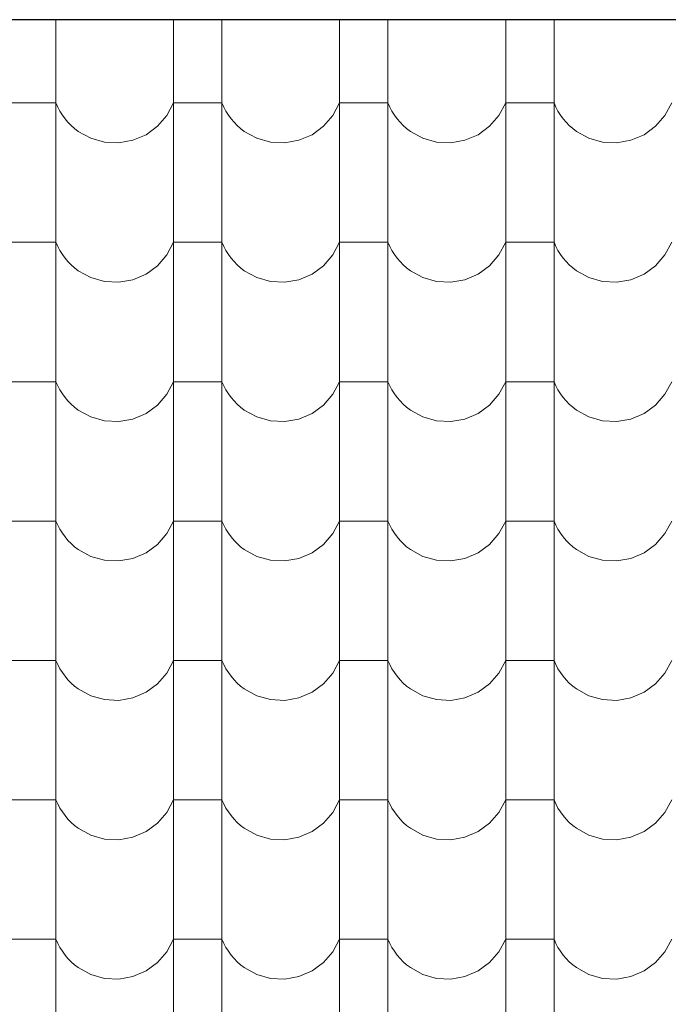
# Model space of a CAD drawing. Header units: millimetres. Extents: x -61343 to 9939, y -6894 to 7453.
# Tile 223 of 255: x 2783 to 2912, y -3377 to -3181. Entities that reach past the tile are written whole.
import ezdxf

# ---------------------------------------------------------------- set-up
doc = ezdxf.new("R2010")
doc.units = ezdxf.units.MM
doc.header["$MEASUREMENT"] = 0
doc.layers.add('810-G Ogólne', color=7, linetype='Continuous')
doc.layers.add('990-D Import IFC', color=7, linetype='Continuous')

# ---------------------------------------------------------------- blocks, each defined once
blk = doc.blocks.new('*X1822', base_point=(515069.4, 47309.9))
at = {"layer": '990-D Import IFC', "color": 251, "linetype": 'Continuous', "lineweight": 13, "true_color": 0x6a6a6a}
for p, q in [((537887.5, -15788.8), (537887.5, -15846.1)), ((538121.4, -15788.8), (538121.4, -15846.1)), ((538217.5, -15788.8), (538217.5, -15846.1)), ((538451.4, -15788.8), (538451.4, -15846.1)), ((538547.5, -15788.8), (538547.5, -15846.1)), ((538781.4, -15788.8), (538781.4, -15846.1)), ((538877.5, -15788.8), (538877.5, -15846.1)), ((537887.5, -15846.1), (537887.5, -16123.1)), ((538121.4, -15846.1), (538121.4, -16123.1)), ((538217.5, -15846.1), (538217.5, -16123.1)), ((538451.4, -15846.1), (538451.4, -16123.1)), ((538547.5, -15846.1), (538547.5, -16123.1)), ((538781.4, -15846.1), (538781.4, -16123.1)), ((538877.5, -15846.1), (538877.5, -16123.1)), ((537839.4, -15954.2), (537791.4, -15954.2)), ((537887.5, -15954.2), (537839.4, -15954.2)), ((537887.5, -15954.2), (537891.1, -15962.5)), ((537891.1, -15962.5), (537895.4, -15970.6)), ((538108.1, -15979.2), (538121.4, -15954.2)), ((538169.4, -15954.2), (538121.4, -15954.2)), ((538217.5, -15954.2), (538169.4, -15954.2)), ((538217.5, -15954.2), (538221.1, -15962.5)), ((538221.1, -15962.5), (538225.4, -15970.6)), ((538438.1, -15979.2), (538451.4, -15954.2)), ((538499.4, -15954.2), (538451.4, -15954.2)), ((538547.5, -15954.2), (538499.4, -15954.2)), ((538547.5, -15954.2), (538551.1, -15962.5)), ((538551.1, -15962.5), (538555.4, -15970.6)), ((538768.1, -15979.2), (538781.4, -15954.2)), ((538829.4, -15954.2), (538781.4, -15954.2)), ((538877.5, -15954.2), (538829.4, -15954.2)), ((538877.5, -15954.2), (538881.1, -15962.5)), ((538881.1, -15962.5), (538885.4, -15970.6)), ((539098.1, -15979.2), (539111.4, -15954.2)), ((537895.4, -15970.6), (537900.2, -15978.3)), ((537900.2, -15978.3), (537905.5, -15985.7)), ((537905.5, -15985.7), (537911.4, -15992.6)), ((538089.4, -16000.7), (538108.1, -15979.2)), ((538225.4, -15970.6), (538230.2, -15978.3)), ((538230.2, -15978.3), (538235.5, -15985.7)), ((538235.5, -15985.7), (538241.4, -15992.6)), ((538419.4, -16000.7), (538438.1, -15979.2)), ((538555.4, -15970.6), (538560.2, -15978.3)), ((538560.2, -15978.3), (538565.5, -15985.7)), ((538565.5, -15985.7), (538571.4, -15992.6)), ((538749.4, -16000.7), (538768.1, -15979.2)), ((538885.4, -15970.6), (538890.2, -15978.3)), ((538890.2, -15978.3), (538895.5, -15985.7)), ((538895.5, -15985.7), (538901.4, -15992.6)), ((539079.4, -16000.7), (539098.1, -15979.2)), ((537911.4, -15992.6), (537917.8, -15999.1)), ((537917.8, -15999.1), (537924.6, -16005.2)), ((537924.6, -16005.2), (537931.9, -16010.7)), ((538066.5, -16017.4), (538089.4, -16000.7)), ((538241.4, -15992.6), (538247.8, -15999.1)), ((538247.8, -15999.1), (538254.6, -16005.2)), ((538254.6, -16005.2), (538261.9, -16010.7)), ((538396.5, -16017.4), (538419.4, -16000.7)), ((538571.4, -15992.6), (538577.8, -15999.1)), ((538577.8, -15999.1), (538584.6, -16005.2)), ((538584.6, -16005.2), (538591.9, -16010.7)), ((538726.5, -16017.4), (538749.4, -16000.7)), ((538901.4, -15992.6), (538907.8, -15999.1)), ((538907.8, -15999.1), (538914.6, -16005.2)), ((538914.6, -16005.2), (538921.9, -16010.7)), ((539056.5, -16017.4), (539079.4, -16000.7)), ((537931.9, -16010.7), (537956.7, -16024.4)), ((537956.7, -16024.4), (537984.1, -16032.1)), ((538040.4, -16028.5), (538066.5, -16017.4)), ((538261.9, -16010.7), (538286.7, -16024.4)), ((538286.7, -16024.4), (538314.1, -16032.1)), ((538370.4, -16028.5), (538396.5, -16017.4)), ((538591.9, -16010.7), (538616.7, -16024.4)), ((538616.7, -16024.4), (538644.1, -16032.1)), ((538700.4, -16028.5), (538726.5, -16017.4)), ((538921.9, -16010.7), (538946.7, -16024.4)), ((538946.7, -16024.4), (538974.1, -16032.1)), ((539030.4, -16028.5), (539056.5, -16017.4)), ((537984.1, -16032.1), (538012.4, -16033.5)), ((538012.4, -16033.5), (538040.4, -16028.5)), ((538314.1, -16032.1), (538342.4, -16033.5)), ((538342.4, -16033.5), (538370.4, -16028.5)), ((538644.1, -16032.1), (538672.4, -16033.5)), ((538672.4, -16033.5), (538700.4, -16028.5)), ((538974.1, -16032.1), (539002.4, -16033.5)), ((539002.4, -16033.5), (539030.4, -16028.5)), ((537887.5, -16123.1), (537887.5, -16400.1)), ((538121.4, -16123.1), (538121.4, -16400.1)), ((538217.5, -16123.1), (538217.5, -16400.1)), ((538451.4, -16123.1), (538451.4, -16400.1)), ((538547.5, -16123.1), (538547.5, -16400.1)), ((538781.4, -16123.1), (538781.4, -16400.1)), ((538877.5, -16123.1), (538877.5, -16400.1)), ((537839.4, -16231.2), (537791.4, -16231.2)), ((537887.5, -16231.2), (537839.4, -16231.2)), ((537887.5, -16231.2), (537891.1, -16239.5)), ((537891.1, -16239.5), (537895.4, -16247.6)), ((538108.1, -16256.2), (538121.4, -16231.2)), ((538169.4, -16231.2), (538121.4, -16231.2)), ((538217.5, -16231.2), (538169.4, -16231.2)), ((538217.5, -16231.2), (538221.1, -16239.5)), ((538221.1, -16239.5), (538225.4, -16247.6)), ((538438.1, -16256.2), (538451.4, -16231.2)), ((538499.4, -16231.2), (538451.4, -16231.2)), ((538547.5, -16231.2), (538499.4, -16231.2)), ((538547.5, -16231.2), (538551.1, -16239.5)), ((538551.1, -16239.5), (538555.4, -16247.6)), ((538768.1, -16256.2), (538781.4, -16231.2)), ((538829.4, -16231.2), (538781.4, -16231.2)), ((538877.5, -16231.2), (538829.4, -16231.2)), ((538877.5, -16231.2), (538881.1, -16239.5)), ((538881.1, -16239.5), (538885.4, -16247.6)), ((539098.1, -16256.2), (539111.4, -16231.2)), ((537895.4, -16247.6), (537900.2, -16255.3)), ((537900.2, -16255.3), (537905.5, -16262.7)), ((538089.4, -16277.7), (538108.1, -16256.2)), ((538225.4, -16247.6), (538230.2, -16255.3)), ((538230.2, -16255.3), (538235.5, -16262.7)), ((538419.4, -16277.7), (538438.1, -16256.2)), ((538555.4, -16247.6), (538560.2, -16255.3)), ((538560.2, -16255.3), (538565.5, -16262.7)), ((538749.4, -16277.7), (538768.1, -16256.2)), ((538885.4, -16247.6), (538890.2, -16255.3)), ((538890.2, -16255.3), (538895.5, -16262.7)), ((539079.4, -16277.7), (539098.1, -16256.2)), ((537905.5, -16262.7), (537911.4, -16269.6)), ((537911.4, -16269.6), (537917.8, -16276.1)), ((537917.8, -16276.1), (537924.6, -16282.2)), ((538066.5, -16294.4), (538089.4, -16277.7)), ((538235.5, -16262.7), (538241.4, -16269.6)), ((538241.4, -16269.6), (538247.8, -16276.1)), ((538247.8, -16276.1), (538254.6, -16282.2)), ((538396.5, -16294.4), (538419.4, -16277.7)), ((538565.5, -16262.7), (538571.4, -16269.6)), ((538571.4, -16269.6), (538577.8, -16276.1)), ((538577.8, -16276.1), (538584.6, -16282.2)), ((538726.5, -16294.4), (538749.4, -16277.7)), ((538895.5, -16262.7), (538901.4, -16269.6)), ((538901.4, -16269.6), (538907.8, -16276.1)), ((538907.8, -16276.1), (538914.6, -16282.2)), ((539056.5, -16294.4), (539079.4, -16277.7)), ((537924.6, -16282.2), (537931.9, -16287.7)), ((537931.9, -16287.7), (537956.7, -16301.4)), ((538040.4, -16305.5), (538066.5, -16294.4)), ((538254.6, -16282.2), (538261.9, -16287.7)), ((538261.9, -16287.7), (538286.7, -16301.4)), ((538370.4, -16305.5), (538396.5, -16294.4)), ((538584.6, -16282.2), (538591.9, -16287.7)), ((538591.9, -16287.7), (538616.7, -16301.4)), ((538700.4, -16305.5), (538726.5, -16294.4)), ((538914.6, -16282.2), (538921.9, -16287.7)), ((538921.9, -16287.7), (538946.7, -16301.4)), ((539030.4, -16305.5), (539056.5, -16294.4)), ((537956.7, -16301.4), (537984.1, -16309.1)), ((537984.1, -16309.1), (538012.4, -16310.5)), ((538012.4, -16310.5), (538040.4, -16305.5)), ((538286.7, -16301.4), (538314.1, -16309.1)), ((538314.1, -16309.1), (538342.4, -16310.5)), ((538342.4, -16310.5), (538370.4, -16305.5)), ((538616.7, -16301.4), (538644.1, -16309.1)), ((538644.1, -16309.1), (538672.4, -16310.5)), ((538672.4, -16310.5), (538700.4, -16305.5)), ((538946.7, -16301.4), (538974.1, -16309.1)), ((538974.1, -16309.1), (539002.4, -16310.5)), ((539002.4, -16310.5), (539030.4, -16305.5)), ((537887.5, -16400.1), (537887.5, -16677.1)), ((538121.4, -16400.1), (538121.4, -16677.1)), ((538217.5, -16400.1), (538217.5, -16677.1)), ((538451.4, -16400.1), (538451.4, -16677.1)), ((538547.5, -16400.1), (538547.5, -16677.1)), ((538781.4, -16400.1), (538781.4, -16677.1)), ((538877.5, -16400.1), (538877.5, -16677.1)), ((537839.4, -16508.2), (537791.4, -16508.2)), ((537887.5, -16508.2), (537839.4, -16508.2)), ((537887.5, -16508.2), (537891.1, -16516.5)), ((538108.1, -16533.2), (538121.4, -16508.2)), ((538169.4, -16508.2), (538121.4, -16508.2)), ((538217.5, -16508.2), (538169.4, -16508.2)), ((538217.5, -16508.2), (538221.1, -16516.5)), ((538438.1, -16533.2), (538451.4, -16508.2)), ((538499.4, -16508.2), (538451.4, -16508.2)), ((538547.5, -16508.2), (538499.4, -16508.2)), ((538547.5, -16508.2), (538551.1, -16516.5)), ((538768.1, -16533.2), (538781.4, -16508.2)), ((538829.4, -16508.2), (538781.4, -16508.2)), ((538877.5, -16508.2), (538829.4, -16508.2)), ((538877.5, -16508.2), (538881.1, -16516.5)), ((539098.1, -16533.2), (539111.4, -16508.2)), ((537891.1, -16516.5), (537895.4, -16524.6)), ((537895.4, -16524.6), (537900.2, -16532.3)), ((537900.2, -16532.3), (537905.5, -16539.7)), ((538089.4, -16554.7), (538108.1, -16533.2)), ((538221.1, -16516.5), (538225.4, -16524.6)), ((538225.4, -16524.6), (538230.2, -16532.3)), ((538230.2, -16532.3), (538235.5, -16539.7)), ((538419.4, -16554.7), (538438.1, -16533.2)), ((538551.1, -16516.5), (538555.4, -16524.6)), ((538555.4, -16524.6), (538560.2, -16532.3)), ((538560.2, -16532.3), (538565.5, -16539.7)), ((538749.4, -16554.7), (538768.1, -16533.2)), ((538881.1, -16516.5), (538885.4, -16524.6)), ((538885.4, -16524.6), (538890.2, -16532.3)), ((538890.2, -16532.3), (538895.5, -16539.7)), ((539079.4, -16554.7), (539098.1, -16533.2)), ((537905.5, -16539.7), (537911.4, -16546.6)), ((537911.4, -16546.6), (537917.8, -16553.1)), ((537917.8, -16553.1), (537924.6, -16559.2)), ((538235.5, -16539.7), (538241.4, -16546.6)), ((538241.4, -16546.6), (538247.8, -16553.1)), ((538247.8, -16553.1), (538254.6, -16559.2)), ((538565.5, -16539.7), (538571.4, -16546.6)), ((538571.4, -16546.6), (538577.8, -16553.1)), ((538577.8, -16553.1), (538584.6, -16559.2)), ((538895.5, -16539.7), (538901.4, -16546.6)), ((538901.4, -16546.6), (538907.8, -16553.1)), ((538907.8, -16553.1), (538914.6, -16559.2)), ((537924.6, -16559.2), (537931.9, -16564.7)), ((537931.9, -16564.7), (537956.7, -16578.4)), ((538040.4, -16582.5), (538066.5, -16571.4)), ((538066.5, -16571.4), (538089.4, -16554.7)), ((538254.6, -16559.2), (538261.9, -16564.7)), ((538261.9, -16564.7), (538286.7, -16578.4)), ((538370.4, -16582.5), (538396.5, -16571.4)), ((538396.5, -16571.4), (538419.4, -16554.7)), ((538584.6, -16559.2), (538591.9, -16564.7)), ((538591.9, -16564.7), (538616.7, -16578.4)), ((538700.4, -16582.5), (538726.5, -16571.4)), ((538726.5, -16571.4), (538749.4, -16554.7)), ((538914.6, -16559.2), (538921.9, -16564.7)), ((538921.9, -16564.7), (538946.7, -16578.4)), ((539030.4, -16582.5), (539056.5, -16571.4)), ((539056.5, -16571.4), (539079.4, -16554.7)), ((537956.7, -16578.4), (537984.1, -16586.1)), ((537984.1, -16586.1), (538012.4, -16587.5)), ((538012.4, -16587.5), (538040.4, -16582.5)), ((538286.7, -16578.4), (538314.1, -16586.1)), ((538314.1, -16586.1), (538342.4, -16587.5)), ((538342.4, -16587.5), (538370.4, -16582.5)), ((538616.7, -16578.4), (538644.1, -16586.1)), ((538644.1, -16586.1), (538672.4, -16587.5)), ((538672.4, -16587.5), (538700.4, -16582.5)), ((538946.7, -16578.4), (538974.1, -16586.1)), ((538974.1, -16586.1), (539002.4, -16587.5)), ((539002.4, -16587.5), (539030.4, -16582.5)), ((537887.5, -16677.1), (537887.5, -16954.1)), ((538121.4, -16677.1), (538121.4, -16954.1)), ((538217.5, -16677.1), (538217.5, -16954.1)), ((538451.4, -16677.1), (538451.4, -16954.1)), ((538547.5, -16677.1), (538547.5, -16954.1)), ((538781.4, -16677.1), (538781.4, -16954.1)), ((538877.5, -16677.1), (538877.5, -16954.1)), ((537839.4, -16785.2), (537791.4, -16785.2)), ((537887.5, -16785.2), (537839.4, -16785.2)), ((537887.5, -16785.2), (537891.1, -16793.5)), ((538108.1, -16810.2), (538121.4, -16785.2)), ((538169.4, -16785.2), (538121.4, -16785.2)), ((538217.5, -16785.2), (538169.4, -16785.2)), ((538217.5, -16785.2), (538221.1, -16793.5)), ((538438.1, -16810.2), (538451.4, -16785.2)), ((538499.4, -16785.2), (538451.4, -16785.2)), ((538547.5, -16785.2), (538499.4, -16785.2)), ((538547.5, -16785.2), (538551.1, -16793.5)), ((538768.1, -16810.2), (538781.4, -16785.2)), ((538829.4, -16785.2), (538781.4, -16785.2)), ((538877.5, -16785.2), (538829.4, -16785.2)), ((538877.5, -16785.2), (538881.1, -16793.5)), ((539098.1, -16810.2), (539111.4, -16785.2)), ((537891.1, -16793.5), (537895.4, -16801.6)), ((537895.4, -16801.6), (537900.2, -16809.3)), ((538221.1, -16793.5), (538225.4, -16801.6)), ((538225.4, -16801.6), (538230.2, -16809.3)), ((538551.1, -16793.5), (538555.4, -16801.6)), ((538555.4, -16801.6), (538560.2, -16809.3)), ((538881.1, -16793.5), (538885.4, -16801.6)), ((538885.4, -16801.6), (538890.2, -16809.3)), ((537900.2, -16809.3), (537905.5, -16816.7)), ((537905.5, -16816.7), (537911.4, -16823.6)), ((537911.4, -16823.6), (537917.8, -16830.1)), ((538089.4, -16831.7), (538108.1, -16810.2)), ((538230.2, -16809.3), (538235.5, -16816.7)), ((538235.5, -16816.7), (538241.4, -16823.6)), ((538241.4, -16823.6), (538247.8, -16830.1)), ((538419.4, -16831.7), (538438.1, -16810.2)), ((538560.2, -16809.3), (538565.5, -16816.7)), ((538565.5, -16816.7), (538571.4, -16823.6)), ((538571.4, -16823.6), (538577.8, -16830.1)), ((538749.4, -16831.7), (538768.1, -16810.2)), ((538890.2, -16809.3), (538895.5, -16816.7)), ((538895.5, -16816.7), (538901.4, -16823.6)), ((538901.4, -16823.6), (538907.8, -16830.1)), ((539079.4, -16831.7), (539098.1, -16810.2)), ((537917.8, -16830.1), (537924.6, -16836.2)), ((537924.6, -16836.2), (537931.9, -16841.7)), ((537931.9, -16841.7), (537956.7, -16855.4)), ((538066.5, -16848.4), (538089.4, -16831.7)), ((538247.8, -16830.1), (538254.6, -16836.2)), ((538254.6, -16836.2), (538261.9, -16841.7)), ((538261.9, -16841.7), (538286.7, -16855.4)), ((538396.5, -16848.4), (538419.4, -16831.7)), ((538577.8, -16830.1), (538584.6, -16836.2)), ((538584.6, -16836.2), (538591.9, -16841.7)), ((538591.9, -16841.7), (538616.7, -16855.4)), ((538726.5, -16848.4), (538749.4, -16831.7)), ((538907.8, -16830.1), (538914.6, -16836.2)), ((538914.6, -16836.2), (538921.9, -16841.7)), ((538921.9, -16841.7), (538946.7, -16855.4)), ((539056.5, -16848.4), (539079.4, -16831.7)), ((537956.7, -16855.4), (537984.1, -16863.1)), ((537984.1, -16863.1), (538012.4, -16864.5)), ((538012.4, -16864.5), (538040.4, -16859.5)), ((538040.4, -16859.5), (538066.5, -16848.4)), ((538286.7, -16855.4), (538314.1, -16863.1)), ((538314.1, -16863.1), (538342.4, -16864.5)), ((538342.4, -16864.5), (538370.4, -16859.5)), ((538370.4, -16859.5), (538396.5, -16848.4)), ((538616.7, -16855.4), (538644.1, -16863.1)), ((538644.1, -16863.1), (538672.4, -16864.5)), ((538672.4, -16864.5), (538700.4, -16859.5)), ((538700.4, -16859.5), (538726.5, -16848.4)), ((538946.7, -16855.4), (538974.1, -16863.1)), ((538974.1, -16863.1), (539002.4, -16864.5)), ((539002.4, -16864.5), (539030.4, -16859.5)), ((539030.4, -16859.5), (539056.5, -16848.4)), ((537887.5, -16954.1), (537887.5, -17231.1)), ((538121.4, -16954.1), (538121.4, -17231.1)), ((538217.5, -16954.1), (538217.5, -17231.1)), ((538451.4, -16954.1), (538451.4, -17231.1)), ((538547.5, -16954.1), (538547.5, -17231.1)), ((538781.4, -16954.1), (538781.4, -17231.1)), ((538877.5, -16954.1), (538877.5, -17231.1)), ((537839.4, -17062.2), (537791.4, -17062.2)), ((537887.5, -17062.2), (537839.4, -17062.2)), ((537887.5, -17062.2), (537891.1, -17070.5)), ((538108.1, -17087.2), (538121.4, -17062.2)), ((538169.4, -17062.2), (538121.4, -17062.2)), ((538217.5, -17062.2), (538169.4, -17062.2)), ((538217.5, -17062.2), (538221.1, -17070.5)), ((538438.1, -17087.2), (538451.4, -17062.2)), ((538499.4, -17062.2), (538451.4, -17062.2)), ((538547.5, -17062.2), (538499.4, -17062.2)), ((538547.5, -17062.2), (538551.1, -17070.5)), ((538768.1, -17087.2), (538781.4, -17062.2)), ((538829.4, -17062.2), (538781.4, -17062.2)), ((538877.5, -17062.2), (538829.4, -17062.2)), ((538877.5, -17062.2), (538881.1, -17070.5)), ((539098.1, -17087.2), (539111.4, -17062.2)), ((537891.1, -17070.5), (537895.4, -17078.6)), ((537895.4, -17078.6), (537900.2, -17086.3)), ((538221.1, -17070.5), (538225.4, -17078.6)), ((538225.4, -17078.6), (538230.2, -17086.3)), ((538551.1, -17070.5), (538555.4, -17078.6)), ((538555.4, -17078.6), (538560.2, -17086.3)), ((538881.1, -17070.5), (538885.4, -17078.6)), ((538885.4, -17078.6), (538890.2, -17086.3)), ((537900.2, -17086.3), (537905.5, -17093.7)), ((537905.5, -17093.7), (537911.4, -17100.6)), ((537911.4, -17100.6), (537917.8, -17107.1)), ((538089.4, -17108.7), (538108.1, -17087.2)), ((538230.2, -17086.3), (538235.5, -17093.7)), ((538235.5, -17093.7), (538241.4, -17100.6)), ((538241.4, -17100.6), (538247.8, -17107.1)), ((538419.4, -17108.7), (538438.1, -17087.2)), ((538560.2, -17086.3), (538565.5, -17093.7)), ((538565.5, -17093.7), (538571.4, -17100.6)), ((538571.4, -17100.6), (538577.8, -17107.1)), ((538749.4, -17108.7), (538768.1, -17087.2)), ((538890.2, -17086.3), (538895.5, -17093.7)), ((538895.5, -17093.7), (538901.4, -17100.6)), ((538901.4, -17100.6), (538907.8, -17107.1)), ((539079.4, -17108.7), (539098.1, -17087.2)), ((537917.8, -17107.1), (537924.6, -17113.2)), ((537924.6, -17113.2), (537931.9, -17118.7)), ((537931.9, -17118.7), (537956.7, -17132.4)), ((538066.5, -17125.4), (538089.4, -17108.7)), ((538247.8, -17107.1), (538254.6, -17113.2)), ((538254.6, -17113.2), (538261.9, -17118.7)), ((538261.9, -17118.7), (538286.7, -17132.4)), ((538396.5, -17125.4), (538419.4, -17108.7)), ((538577.8, -17107.1), (538584.6, -17113.2)), ((538584.6, -17113.2), (538591.9, -17118.7)), ((538591.9, -17118.7), (538616.7, -17132.4)), ((538726.5, -17125.4), (538749.4, -17108.7)), ((538907.8, -17107.1), (538914.6, -17113.2)), ((538914.6, -17113.2), (538921.9, -17118.7)), ((538921.9, -17118.7), (538946.7, -17132.4)), ((539056.5, -17125.4), (539079.4, -17108.7)), ((537956.7, -17132.4), (537984.1, -17140.1)), ((537984.1, -17140.1), (538012.4, -17141.5)), ((538012.4, -17141.5), (538040.4, -17136.5)), ((538040.4, -17136.5), (538066.5, -17125.4)), ((538286.7, -17132.4), (538314.1, -17140.1)), ((538314.1, -17140.1), (538342.4, -17141.5)), ((538342.4, -17141.5), (538370.4, -17136.5)), ((538370.4, -17136.5), (538396.5, -17125.4)), ((538616.7, -17132.4), (538644.1, -17140.1)), ((538644.1, -17140.1), (538672.4, -17141.5)), ((538672.4, -17141.5), (538700.4, -17136.5)), ((538700.4, -17136.5), (538726.5, -17125.4)), ((538946.7, -17132.4), (538974.1, -17140.1)), ((538974.1, -17140.1), (539002.4, -17141.5)), ((539002.4, -17141.5), (539030.4, -17136.5)), ((539030.4, -17136.5), (539056.5, -17125.4)), ((537887.5, -17231.1), (537887.5, -17508.1)), ((538121.4, -17231.1), (538121.4, -17508.1)), ((538217.5, -17231.1), (538217.5, -17508.1)), ((538451.4, -17231.1), (538451.4, -17508.1)), ((538547.5, -17231.1), (538547.5, -17508.1)), ((538781.4, -17231.1), (538781.4, -17508.1)), ((538877.5, -17231.1), (538877.5, -17508.1)), ((537839.4, -17339.2), (537791.4, -17339.2)), ((537887.5, -17339.2), (537839.4, -17339.2)), ((537887.5, -17339.2), (537891.1, -17347.5)), ((537891.1, -17347.5), (537895.4, -17355.6)), ((537895.4, -17355.6), (537900.2, -17363.3)), ((538108.1, -17364.2), (538121.4, -17339.2)), ((538169.4, -17339.2), (538121.4, -17339.2)), ((538217.5, -17339.2), (538169.4, -17339.2)), ((538217.5, -17339.2), (538221.1, -17347.5)), ((538221.1, -17347.5), (538225.4, -17355.6)), ((538225.4, -17355.6), (538230.2, -17363.3)), ((538438.1, -17364.2), (538451.4, -17339.2)), ((538499.4, -17339.2), (538451.4, -17339.2)), ((538547.5, -17339.2), (538499.4, -17339.2)), ((538547.5, -17339.2), (538551.1, -17347.5)), ((538551.1, -17347.5), (538555.4, -17355.6)), ((538555.4, -17355.6), (538560.2, -17363.3)), ((538768.1, -17364.2), (538781.4, -17339.2)), ((538829.4, -17339.2), (538781.4, -17339.2)), ((538877.5, -17339.2), (538829.4, -17339.2)), ((538877.5, -17339.2), (538881.1, -17347.5)), ((538881.1, -17347.5), (538885.4, -17355.6)), ((538885.4, -17355.6), (538890.2, -17363.3)), ((539098.1, -17364.2), (539111.4, -17339.2)), ((537900.2, -17363.3), (537905.5, -17370.7)), ((537905.5, -17370.7), (537911.4, -17377.6)), ((538089.4, -17385.7), (538108.1, -17364.2)), ((538230.2, -17363.3), (538235.5, -17370.7)), ((538235.5, -17370.7), (538241.4, -17377.6)), ((538419.4, -17385.7), (538438.1, -17364.2)), ((538560.2, -17363.3), (538565.5, -17370.7)), ((538565.5, -17370.7), (538571.4, -17377.6)), ((538749.4, -17385.7), (538768.1, -17364.2)), ((538890.2, -17363.3), (538895.5, -17370.7)), ((538895.5, -17370.7), (538901.4, -17377.6)), ((539079.4, -17385.7), (539098.1, -17364.2)), ((537911.4, -17377.6), (537917.8, -17384.1)), ((537917.8, -17384.1), (537924.6, -17390.2)), ((537924.6, -17390.2), (537931.9, -17395.7)), ((537931.9, -17395.7), (537956.7, -17409.4)), ((538066.5, -17402.4), (538089.4, -17385.7)), ((538241.4, -17377.6), (538247.8, -17384.1)), ((538247.8, -17384.1), (538254.6, -17390.2)), ((538254.6, -17390.2), (538261.9, -17395.7)), ((538261.9, -17395.7), (538286.7, -17409.4)), ((538396.5, -17402.4), (538419.4, -17385.7)), ((538571.4, -17377.6), (538577.8, -17384.1)), ((538577.8, -17384.1), (538584.6, -17390.2)), ((538584.6, -17390.2), (538591.9, -17395.7)), ((538591.9, -17395.7), (538616.7, -17409.4)), ((538726.5, -17402.4), (538749.4, -17385.7)), ((538901.4, -17377.6), (538907.8, -17384.1)), ((538907.8, -17384.1), (538914.6, -17390.2)), ((538914.6, -17390.2), (538921.9, -17395.7)), ((538921.9, -17395.7), (538946.7, -17409.4)), ((539056.5, -17402.4), (539079.4, -17385.7)), ((537956.7, -17409.4), (537984.1, -17417.1)), ((538012.4, -17418.5), (538040.4, -17413.5)), ((538040.4, -17413.5), (538066.5, -17402.4)), ((538286.7, -17409.4), (538314.1, -17417.1)), ((538342.4, -17418.5), (538370.4, -17413.5)), ((538370.4, -17413.5), (538396.5, -17402.4)), ((538616.7, -17409.4), (538644.1, -17417.1)), ((538672.4, -17418.5), (538700.4, -17413.5)), ((538700.4, -17413.5), (538726.5, -17402.4)), ((538946.7, -17409.4), (538974.1, -17417.1)), ((539002.4, -17418.5), (539030.4, -17413.5)), ((539030.4, -17413.5), (539056.5, -17402.4)), ((537984.1, -17417.1), (538012.4, -17418.5)), ((538314.1, -17417.1), (538342.4, -17418.5)), ((538644.1, -17417.1), (538672.4, -17418.5)), ((538974.1, -17417.1), (539002.4, -17418.5)), ((537887.5, -17508.1), (537887.5, -17785.1)), ((538121.4, -17508.1), (538121.4, -17785.1)), ((538217.5, -17508.1), (538217.5, -17785.1)), ((538451.4, -17508.1), (538451.4, -17785.1)), ((538547.5, -17508.1), (538547.5, -17785.1)), ((538781.4, -17508.1), (538781.4, -17785.1)), ((538877.5, -17508.1), (538877.5, -17785.1)), ((537839.4, -17616.2), (537791.4, -17616.2)), ((537887.5, -17616.2), (537839.4, -17616.2)), ((537887.5, -17616.2), (537891.1, -17624.5)), ((537891.1, -17624.5), (537895.4, -17632.6)), ((538108.1, -17641.2), (538121.4, -17616.2)), ((538169.4, -17616.2), (538121.4, -17616.2)), ((538217.5, -17616.2), (538169.4, -17616.2)), ((538217.5, -17616.2), (538221.1, -17624.5)), ((538221.1, -17624.5), (538225.4, -17632.6)), ((538438.1, -17641.2), (538451.4, -17616.2)), ((538499.4, -17616.2), (538451.4, -17616.2)), ((538547.5, -17616.2), (538499.4, -17616.2)), ((538547.5, -17616.2), (538551.1, -17624.5)), ((538551.1, -17624.5), (538555.4, -17632.6)), ((538768.1, -17641.2), (538781.4, -17616.2)), ((538829.4, -17616.2), (538781.4, -17616.2)), ((538877.5, -17616.2), (538829.4, -17616.2)), ((538877.5, -17616.2), (538881.1, -17624.5)), ((538881.1, -17624.5), (538885.4, -17632.6)), ((539098.1, -17641.2), (539111.4, -17616.2)), ((537895.4, -17632.6), (537900.2, -17640.3)), ((537900.2, -17640.3), (537905.5, -17647.7)), ((537905.5, -17647.7), (537911.4, -17654.6)), ((538089.4, -17662.7), (538108.1, -17641.2)), ((538225.4, -17632.6), (538230.2, -17640.3)), ((538230.2, -17640.3), (538235.5, -17647.7)), ((538235.5, -17647.7), (538241.4, -17654.6)), ((538419.4, -17662.7), (538438.1, -17641.2)), ((538555.4, -17632.6), (538560.2, -17640.3)), ((538560.2, -17640.3), (538565.5, -17647.7)), ((538565.5, -17647.7), (538571.4, -17654.6)), ((538749.4, -17662.7), (538768.1, -17641.2)), ((538885.4, -17632.6), (538890.2, -17640.3)), ((538890.2, -17640.3), (538895.5, -17647.7)), ((538895.5, -17647.7), (538901.4, -17654.6)), ((539079.4, -17662.7), (539098.1, -17641.2)), ((537911.4, -17654.6), (537917.8, -17661.1)), ((537917.8, -17661.1), (537924.6, -17667.2)), ((537924.6, -17667.2), (537931.9, -17672.7)), ((538066.5, -17679.4), (538089.4, -17662.7)), ((538241.4, -17654.6), (538247.8, -17661.1)), ((538247.8, -17661.1), (538254.6, -17667.2)), ((538254.6, -17667.2), (538261.9, -17672.7)), ((538396.5, -17679.4), (538419.4, -17662.7)), ((538571.4, -17654.6), (538577.8, -17661.1)), ((538577.8, -17661.1), (538584.6, -17667.2)), ((538584.6, -17667.2), (538591.9, -17672.7)), ((538726.5, -17679.4), (538749.4, -17662.7)), ((538901.4, -17654.6), (538907.8, -17661.1)), ((538907.8, -17661.1), (538914.6, -17667.2)), ((538914.6, -17667.2), (538921.9, -17672.7)), ((539056.5, -17679.4), (539079.4, -17662.7)), ((537931.9, -17672.7), (537956.7, -17686.4)), ((537956.7, -17686.4), (537984.1, -17694.1)), ((538040.4, -17690.5), (538066.5, -17679.4)), ((538261.9, -17672.7), (538286.7, -17686.4)), ((538286.7, -17686.4), (538314.1, -17694.1)), ((538370.4, -17690.5), (538396.5, -17679.4)), ((538591.9, -17672.7), (538616.7, -17686.4)), ((538616.7, -17686.4), (538644.1, -17694.1)), ((538700.4, -17690.5), (538726.5, -17679.4)), ((538921.9, -17672.7), (538946.7, -17686.4)), ((538946.7, -17686.4), (538974.1, -17694.1)), ((539030.4, -17690.5), (539056.5, -17679.4)), ((537984.1, -17694.1), (538012.4, -17695.5)), ((538012.4, -17695.5), (538040.4, -17690.5)), ((538314.1, -17694.1), (538342.4, -17695.5)), ((538342.4, -17695.5), (538370.4, -17690.5)), ((538644.1, -17694.1), (538672.4, -17695.5)), ((538672.4, -17695.5), (538700.4, -17690.5)), ((538974.1, -17694.1), (539002.4, -17695.5)), ((539002.4, -17695.5), (539030.4, -17690.5))]:
    blk.add_line(p, q, dxfattribs=at)
blk = doc.blocks.new('Wypełnienie_6_3', base_point=(515069.4, 47309.9))
at = {"layer": '990-D Import IFC', "color": 251, "linetype": 'Continuous', "lineweight": 13, "true_color": 0x6a6a6a}
blk.add_blockref('*X1822', (515069.4, 47309.9), dxfattribs=at)

msp = doc.modelspace()

# ---------------------------------------------------------------- linework, layer by layer
at = {"layer": '810-G Ogólne', "color": 7, "linetype": 'Continuous', "lineweight": 25}
msp.add_line((3916.26, -3181.299), (1399.669, -3181.299), dxfattribs=at)
at = {"layer": '990-D Import IFC', "color": 7, "linetype": 'Continuous', "lineweight": 13}
msp.add_lwpolyline([(1399.669, -3181.299), (824.669, -3576.299), (4836.669, -3576.299), (4292.669, -3181.299), (4232.373, -3225.08), (4233.306, -3181.299), (3972.204, -3181.299), (3972.204, -3221.126), (3916.26, -3221.126), (3916.26, -3181.299)], close=True, dxfattribs=at)

# ---------------------------------------------------------------- block references
at = {"layer": '990-D Import IFC', "color": 251, "linetype": 'Continuous', "lineweight": 13, "true_color": 0x6a6a6a, "xscale": 0.1, "yscale": 0.1, "zscale": 0.1}
msp.add_blockref('Wypełnienie_6_3', (508.562, 3128.573), dxfattribs=at)

doc.saveas('drawing.dxf')
